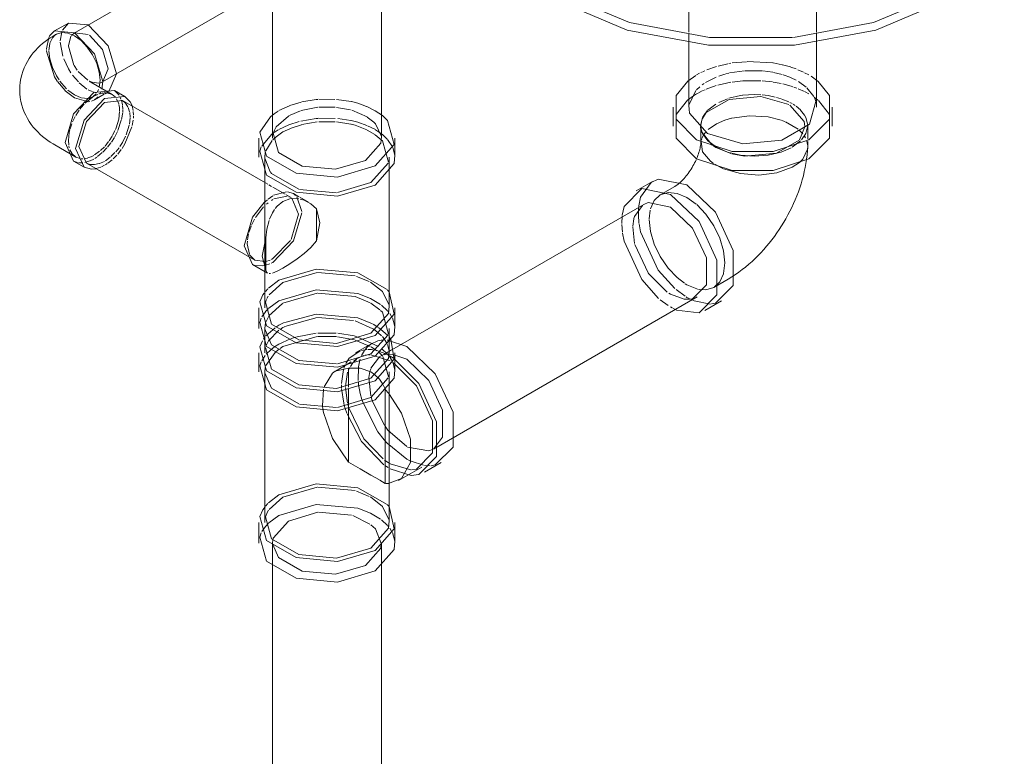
# Model space of a CAD drawing. Header units: inches. Extents: x -332 to 1204, y -60 to 270.
# Tile 79 of 91: x 634 to 651, y 155 to 168. Entities that reach past the tile are written whole.
import ezdxf

# ---------------------------------------------------------------- set-up
doc = ezdxf.new("R2010")
doc.units = ezdxf.units.IN
doc.header["$MEASUREMENT"] = 0
doc.layers.add('P-SANR-FIXT', color=6, linetype='Continuous', lineweight=9)

# ---------------------------------------------------------------- blocks, each defined once
blk = doc.blocks.new('SSG_Safety_Station_Shower_Eyewash_PLA_3_ - Default-3066068-WASTE AND VENT RISER DIAGRAM')
at = {"layer": 'P-SANR-FIXT', "color": 254}
for p, q in [((24.639, 165.639), (24.639, 186.328)), ((22.821, 186.201), (22.821, 165.639)), ((22.832, 169.314), (19.51, 167.396)), ((19.98, 166.581), (22.832, 168.227)), ((19.412, 167.564), (19.183, 167.432)), ((19.412, 167.564), (19.745, 167.531)), ((19.213, 167.379), (19.184, 167.363)), ((29.772, 167.253), (29.772, 167.163)), ((31.906, 167.163), (31.906, 167.261)), ((29.772, 167.163), (29.772, 166.156)), ((31.906, 166.156), (31.906, 167.163)), ((20.142, 166.37), (19.789, 166.575)), ((19.943, 166.609), (19.929, 166.493)), ((20.182, 166.438), (19.84, 166.404)), ((20.358, 166.336), (20.182, 166.438)), ((20.319, 166.268), (20.017, 166.238)), ((22.706, 164.891), (20.319, 166.268)), ((29.513, 166.156), (29.513, 165.838)), ((32.165, 165.838), (32.165, 166.156)), ((29.973, 165.853), (29.973, 165.625)), ((31.757, 165.625), (31.757, 165.853)), ((22.594, 165.639), (22.594, 165.321)), ((24.866, 165.321), (24.866, 165.639)), ((29.972, 165.549), (29.974, 165.561)), ((19.184, 165.528), (19.538, 165.323)), ((19.499, 165.256), (19.676, 165.154)), ((19.715, 165.221), (22.526, 163.599)), ((22.692, 165.321), (22.692, 162.804)), ((24.768, 162.804), (24.768, 165.321)), ((31.496, 165.153), (31.618, 165.236)), ((29.165, 164.917), (28.89, 164.758)), ((29.536, 164.831), (29.295, 164.692)), ((29.019, 164.533), (24.812, 162.103)), ((22.707, 163.435), (22.707, 163.973)), ((22.486, 163.531), (22.739, 163.385)), ((30.187, 163.146), (30.428, 163.286)), ((25.507, 160.444), (29.912, 162.987)), ((30.041, 162.763), (30.317, 162.922)), ((22.594, 162.804), (22.594, 162.46)), ((24.866, 162.46), (24.866, 162.804)), ((22.692, 162.46), (22.692, 162.052)), ((24.768, 162.052), (24.768, 162.46)), ((25.061, 162.157), (24.757, 162.262)), ((22.594, 162.052), (22.594, 161.734)), ((24.866, 161.734), (24.866, 162.052)), ((22.692, 161.734), (22.692, 159.217)), ((24.768, 159.217), (24.768, 161.734)), ((24.925, 159.921), (25.313, 160.145)), ((25.361, 160.061), (25.637, 160.22)), ((22.594, 159.217), (22.594, 158.873)), ((24.866, 158.873), (24.866, 159.217)), ((22.822, 158.873), (22.822, 144.488)), ((24.638, 144.488), (24.638, 158.873))]:
    blk.add_line(p, q, dxfattribs=at)
at = {"layer": 'P-SANR-FIXT', "color": 10}
for p, q in [((31.906, 167.41), (31.906, 168.398)), ((29.772, 167.952), (29.772, 167.41)), ((19.316, 167.447), (19.412, 167.564)), ((19.093, 167.339), (19.106, 167.359)), ((19.145, 167.316), (19.199, 167.37)), ((19.275, 167.266), (19.302, 167.412)), ((19.464, 167.357), (19.51, 167.396)), ((19.517, 167.4), (19.745, 167.372)), ((29.772, 167.388), (29.772, 167.253)), ((31.906, 167.261), (31.906, 167.396)), ((19.045, 167.134), (19.084, 167.32)), ((19.088, 167.102), (19.103, 167.222)), ((19.103, 167.225), (19.145, 167.316)), ((19.32, 167.011), (19.275, 167.244)), ((19.412, 167.18), (19.455, 167.344)), ((19.046, 167.102), (19.045, 167.124)), ((19.506, 166.858), (19.412, 167.175)), ((30.26, 166.843), (30.424, 166.883)), ((30.439, 166.886), (30.472, 166.892)), ((30.496, 166.896), (30.735, 166.918)), ((30.746, 166.919), (31.173, 166.897)), ((31.182, 166.896), (31.332, 166.866)), ((31.337, 166.865), (31.467, 166.829)), ((19.56, 166.775), (19.51, 166.852)), ((19.74, 166.607), (19.577, 166.754)), ((29.901, 166.697), (29.949, 166.724)), ((29.974, 166.736), (30.002, 166.749)), ((30.01, 166.753), (30.042, 166.767)), ((30.07, 166.779), (30.234, 166.836)), ((30.39, 166.715), (30.438, 166.726)), ((30.449, 166.729), (30.702, 166.767)), ((30.714, 166.767), (30.998, 166.765)), ((31.006, 166.764), (31.173, 166.741)), ((31.186, 166.738), (31.33, 166.703)), ((31.476, 166.826), (31.563, 166.796)), ((31.592, 166.784), (31.688, 166.743)), ((31.706, 166.734), (31.777, 166.697)), ((19.257, 166.612), (19.213, 166.681)), ((19.359, 166.434), (19.23, 166.589)), ((19.582, 166.579), (19.48, 166.694)), ((19.723, 166.46), (19.593, 166.567)), ((19.804, 166.576), (19.769, 166.591)), ((19.92, 166.56), (19.81, 166.574)), ((19.98, 166.581), (19.947, 166.566)), ((29.754, 166.594), (29.887, 166.689)), ((29.993, 166.531), (30.027, 166.555)), ((30.048, 166.569), (30.229, 166.661)), ((30.471, 166.574), (30.254, 166.525)), ((30.671, 166.598), (30.496, 166.578)), ((30.977, 166.6), (30.676, 166.598)), ((31.167, 166.58), (30.999, 166.598)), ((31.313, 166.553), (31.182, 166.578)), ((31.478, 166.509), (31.341, 166.547)), ((31.347, 166.697), (31.475, 166.651)), ((31.478, 166.649), (31.563, 166.608)), ((31.605, 166.585), (31.731, 166.494)), ((31.815, 166.673), (31.931, 166.588)), ((19.516, 166.313), (19.361, 166.432)), ((19.516, 166.362), (19.405, 166.443)), ((19.809, 166.418), (19.745, 166.445)), ((19.883, 166.395), (19.823, 166.413)), ((19.876, 166.382), (19.834, 166.342)), ((19.84, 166.341), (19.904, 166.372)), ((19.848, 166.28), (20.01, 166.373)), ((19.917, 166.454), (19.899, 166.416)), ((19.959, 166.418), (19.94, 166.377)), ((20.013, 166.389), (19.94, 166.386)), ((20.028, 166.383), (20.054, 166.399)), ((20.065, 166.405), (20.036, 166.394)), ((20.26, 166.356), (20.182, 166.438)), ((29.774, 166.189), (29.889, 166.436)), ((29.901, 166.379), (29.848, 166.347)), ((29.899, 166.447), (29.954, 166.499)), ((29.967, 166.415), (29.907, 166.383)), ((29.997, 166.429), (29.971, 166.417)), ((30.043, 166.45), (30.007, 166.434)), ((30.231, 166.519), (30.064, 166.46)), ((31.51, 166.499), (31.483, 166.508)), ((31.578, 166.474), (31.523, 166.494)), ((31.706, 166.418), (31.6, 166.465)), ((31.777, 166.379), (31.712, 166.415)), ((31.742, 166.483), (31.858, 166.338)), ((19.626, 166.315), (19.516, 166.362)), ((19.747, 166.249), (19.516, 166.313)), ((19.772, 166.252), (19.747, 166.249)), ((19.761, 166.296), (19.761, 166.297)), ((19.767, 166.301), (19.772, 166.305)), ((19.772, 166.305), (19.779, 166.309)), ((19.811, 166.328), (19.778, 166.315)), ((19.779, 166.309), (19.787, 166.314)), ((19.787, 166.314), (19.789, 166.316)), ((19.789, 166.316), (19.818, 166.332)), ((20.217, 166.297), (20.253, 166.213)), ((20.291, 166.293), (20.272, 166.336)), ((20.317, 166.195), (20.298, 166.275)), ((20.367, 166.226), (20.319, 166.268)), ((20.406, 166.164), (20.369, 166.224)), ((20.476, 166.183), (20.445, 166.249)), ((23.112, 166.185), (23.299, 166.244)), ((23.593, 166.289), (23.863, 166.287)), ((23.891, 166.285), (24.132, 166.251)), ((24.139, 166.25), (24.246, 166.223)), ((24.246, 166.223), (24.389, 166.171)), ((29.751, 166.276), (29.558, 166.036)), ((29.848, 166.347), (29.751, 166.276)), ((30.221, 166.21), (30.092, 166.11)), ((30.419, 166.299), (30.272, 166.238)), ((31.311, 166.299), (31.237, 166.321)), ((31.441, 166.246), (31.324, 166.294)), ((31.496, 166.217), (31.459, 166.237)), ((31.545, 166.186), (31.512, 166.208)), ((31.926, 166.277), (31.864, 166.324)), ((31.868, 166.317), (31.893, 166.252)), ((32.12, 166.036), (31.936, 166.268)), ((19.538, 166.021), (19.595, 166.11)), ((20.256, 166.203), (20.265, 166.152)), ((20.265, 166.148), (20.268, 166.094)), ((20.299, 165.954), (20.32, 166.068)), ((20.323, 166.126), (20.319, 166.188)), ((20.321, 166.078), (20.323, 166.114)), ((20.434, 166.08), (20.411, 166.154)), ((20.444, 165.992), (20.437, 166.068)), ((20.494, 166.103), (20.477, 166.178)), ((20.5, 166.024), (20.497, 166.086)), ((22.787, 165.999), (22.846, 166.046)), ((22.847, 166.047), (22.913, 166.093)), ((22.927, 166.102), (23.103, 166.182)), ((23.288, 166.097), (23.113, 166.024)), ((23.58, 166.156), (23.297, 166.1)), ((23.866, 166.158), (23.595, 166.158)), ((24.122, 166.112), (23.89, 166.155)), ((24.399, 165.994), (24.143, 166.106)), ((24.396, 166.168), (24.533, 166.099)), ((24.537, 166.097), (24.656, 166.016)), ((29.999, 165.968), (30.062, 166.067)), ((30.043, 166.053), (30.003, 165.986)), ((30.083, 166.101), (30.054, 166.068)), ((31.637, 166.111), (31.562, 166.174)), ((31.706, 166.024), (31.638, 166.11)), ((19.442, 165.796), (19.47, 165.88)), ((19.484, 165.913), (19.526, 166)), ((20.238, 165.767), (20.296, 165.94)), ((20.432, 165.876), (20.444, 165.978)), ((20.479, 165.851), (20.495, 165.941)), ((20.498, 165.972), (20.5, 166.008)), ((23.087, 166.01), (22.884, 165.83)), ((23.107, 166.021), (23.087, 166.01)), ((23.096, 165.864), (23.268, 165.92)), ((23.31, 165.867), (23.568, 165.913)), ((23.594, 165.915), (23.868, 165.913)), ((23.596, 165.972), (23.869, 165.971)), ((23.887, 165.911), (24.129, 165.874)), ((23.909, 165.968), (24.128, 165.935)), ((24.51, 165.908), (24.404, 165.991)), ((24.54, 165.877), (24.513, 165.906)), ((24.638, 165.668), (24.54, 165.877)), ((29.97, 165.859), (29.989, 165.941)), ((29.974, 165.876), (29.973, 165.853)), ((30.001, 165.982), (29.974, 165.876)), ((30.234, 165.882), (30.095, 165.785)), ((30.371, 165.941), (30.234, 165.882)), ((30.487, 165.976), (30.374, 165.942)), ((31.377, 165.917), (31.327, 165.936)), ((31.596, 165.791), (31.387, 165.913)), ((20.191, 165.768), (20.151, 165.687)), ((20.19, 165.665), (20.232, 165.751)), ((20.378, 165.693), (20.428, 165.857)), ((22.803, 165.7), (22.839, 165.727)), ((22.853, 165.776), (22.832, 165.721)), ((22.851, 165.736), (22.915, 165.777)), ((22.883, 165.829), (22.853, 165.776)), ((22.882, 165.662), (22.996, 165.745)), ((22.927, 165.784), (23.091, 165.863)), ((22.996, 165.745), (23.109, 165.798)), ((23.113, 165.8), (23.303, 165.865)), ((24.402, 165.775), (24.532, 165.699)), ((24.406, 165.847), (24.538, 165.782)), ((24.54, 165.78), (24.657, 165.7)), ((29.975, 165.769), (29.969, 165.836)), ((29.974, 165.83), (29.979, 165.791)), ((30.16, 165.525), (29.978, 165.759)), ((30.049, 165.736), (30.019, 165.694)), ((31.674, 165.713), (31.615, 165.774)), ((31.709, 165.827), (31.618, 165.612)), ((19.418, 165.529), (19.413, 165.6)), ((20.065, 165.487), (20.123, 165.56)), ((20.142, 165.672), (20.093, 165.595)), ((20.133, 165.574), (20.182, 165.65)), ((22.641, 165.507), (22.803, 165.7)), ((22.708, 165.427), (22.818, 165.602)), ((22.829, 165.613), (22.882, 165.662)), ((24.533, 165.698), (24.637, 165.612)), ((24.657, 165.7), (24.737, 165.624)), ((24.742, 165.618), (24.825, 165.494)), ((29.973, 165.625), (29.973, 165.539)), ((29.976, 165.582), (30.002, 165.414)), ((29.987, 165.627), (29.98, 165.6)), ((30.015, 165.688), (29.991, 165.638)), ((31.496, 165.489), (31.638, 165.595)), ((31.72, 165.643), (31.702, 165.674)), ((31.75, 165.566), (31.739, 165.601)), ((31.757, 165.514), (31.75, 165.562)), ((31.757, 165.501), (31.757, 165.587)), ((19.427, 165.481), (19.421, 165.51)), ((19.469, 165.388), (19.439, 165.445)), ((19.935, 165.42), (19.849, 165.359)), ((19.899, 165.332), (19.977, 165.398)), ((20.015, 165.497), (19.951, 165.434)), ((19.987, 165.407), (20.055, 165.476)), ((20.124, 165.334), (20.19, 165.398)), ((20.204, 165.413), (20.26, 165.481)), ((20.237, 165.375), (20.294, 165.449)), ((22.608, 165.423), (22.634, 165.493)), ((22.694, 165.323), (22.701, 165.399)), ((24.831, 165.482), (24.864, 165.356)), ((30.222, 165.482), (30.172, 165.516)), ((30.475, 165.382), (30.222, 165.482)), ((19.499, 165.256), (19.566, 165.232)), ((19.579, 165.23), (19.652, 165.23)), ((19.656, 165.295), (19.627, 165.296)), ((19.73, 165.306), (19.677, 165.297)), ((19.685, 165.236), (19.77, 165.26)), ((19.715, 165.221), (19.774, 165.2)), ((19.789, 165.327), (19.74, 165.309)), ((19.774, 165.262), (19.84, 165.29)), ((19.84, 165.353), (19.792, 165.329)), ((19.854, 165.299), (19.889, 165.325)), ((19.935, 165.218), (20.017, 165.251)), ((20.032, 165.262), (20.109, 165.322)), ((20.074, 165.225), (20.143, 165.28)), ((20.158, 165.293), (20.222, 165.358)), ((22.784, 165.075), (22.695, 165.304)), ((24.754, 165.222), (24.464, 164.897)), ((29.904, 165.305), (29.915, 165.33)), ((31.738, 165.289), (31.747, 165.359)), ((19.776, 165.2), (19.844, 165.198)), ((19.797, 165.122), (19.872, 165.13)), ((19.85, 165.199), (19.925, 165.215)), ((19.878, 165.131), (19.954, 165.156)), ((19.964, 165.16), (20.017, 165.188)), ((20.031, 165.196), (20.06, 165.215)), ((30.205, 165.205), (30.266, 165.17)), ((22.741, 164.87), (22.706, 164.891)), ((24.464, 164.897), (23.908, 164.73)), ((22.805, 164.833), (22.762, 164.858)), ((23.032, 164.702), (22.824, 164.822)), ((23.056, 164.741), (22.839, 164.685)), ((23.169, 164.713), (23.073, 164.741)), ((23.892, 164.729), (23.272, 164.783)), ((22.738, 164.612), (22.683, 164.564)), ((22.828, 164.679), (22.751, 164.623)), ((22.828, 164.616), (22.802, 164.6)), ((23.066, 164.669), (22.844, 164.624)), ((22.898, 164.503), (22.996, 164.582)), ((22.996, 164.582), (23.11, 164.626)), ((23.13, 164.646), (23.051, 164.691)), ((23.13, 164.646), (23.093, 164.662)), ((23.11, 164.626), (23.23, 164.631)), ((23.259, 164.662), (23.169, 164.713)), ((23.206, 164.684), (23.169, 164.713)), ((23.31, 164.415), (23.228, 164.659)), ((23.23, 164.631), (23.259, 164.627)), ((23.421, 164.568), (23.275, 164.652)), ((29.893, 164.538), (29.741, 164.648)), ((22.671, 164.49), (22.535, 164.313)), ((22.747, 164.56), (22.718, 164.535)), ((22.82, 164.395), (22.854, 164.449)), ((22.866, 164.466), (22.898, 164.503)), ((23.553, 164.461), (23.553, 163.923)), ((28.931, 164.457), (28.929, 164.367)), ((28.935, 164.508), (28.931, 164.457)), ((29.126, 164.439), (29.11, 164.291)), ((22.521, 164.289), (22.471, 164.188)), ((22.771, 164.285), (22.82, 164.395)), ((28.657, 164.34), (28.651, 164.212)), ((28.854, 164.291), (28.838, 164.171)), ((28.929, 164.361), (28.94, 164.22)), ((22.462, 164.167), (22.427, 164.062)), ((28.651, 164.2), (28.662, 164.071)), ((28.837, 164.16), (28.865, 163.881)), ((22.422, 164.042), (22.404, 163.94)), ((22.828, 163.629), (23.119, 163.929)), ((23.553, 163.923), (23.459, 163.816)), ((23.459, 163.816), (23.349, 163.715)), ((28.87, 163.864), (29.091, 163.39)), ((22.439, 163.692), (22.526, 163.599)), ((22.526, 163.599), (22.696, 163.577)), ((22.71, 163.58), (22.78, 163.604)), ((22.802, 163.615), (22.828, 163.629)), ((23.349, 163.715), (23.23, 163.622)), ((22.486, 163.531), (22.53, 163.512)), ((22.54, 163.51), (22.652, 163.507)), ((22.653, 163.507), (22.684, 163.513)), ((22.702, 163.518), (22.775, 163.542)), ((22.799, 163.552), (22.828, 163.565)), ((30.35, 163.379), (30.372, 163.555)), ((22.754, 163.134), (22.927, 163.268)), ((22.787, 163.378), (22.764, 163.378)), ((22.996, 163.228), (23.568, 163.396)), ((23.576, 163.397), (24.201, 163.338)), ((24.226, 163.331), (24.437, 163.243)), ((29.095, 163.385), (29.413, 163.067)), ((22.702, 163.077), (22.742, 163.122)), ((22.763, 163.023), (22.996, 163.228)), ((24.456, 163.233), (24.655, 163.076)), ((24.742, 163.102), (24.766, 163.072)), ((29.558, 163.112), (29.71, 162.999)), ((29.713, 163.208), (29.741, 163.191)), ((22.66, 163.02), (22.682, 163.052)), ((22.705, 162.898), (22.72, 162.943)), ((22.728, 162.961), (22.748, 162.999)), ((22.759, 162.799), (22.927, 162.923)), ((22.996, 162.884), (23.568, 163.052)), ((24.458, 162.963), (24.626, 162.863)), ((24.655, 163.076), (24.764, 162.859)), ((29.294, 162.94), (29.427, 162.843)), ((29.438, 163.05), (29.465, 163.032)), ((29.465, 163.032), (29.693, 162.951)), ((29.701, 162.95), (29.78, 162.948)), ((29.728, 162.987), (29.741, 162.979)), ((29.741, 162.979), (29.779, 162.96)), ((29.782, 162.958), (29.853, 162.927)), ((29.782, 162.948), (29.836, 162.957)), ((29.859, 162.924), (30.136, 162.869)), ((22.705, 162.742), (22.753, 162.794)), ((22.761, 162.671), (22.988, 162.878)), ((24.462, 162.882), (24.615, 162.773)), ((24.642, 162.85), (24.742, 162.757)), ((24.746, 162.752), (24.765, 162.729)), ((29.465, 162.82), (29.496, 162.803)), ((29.503, 162.799), (29.567, 162.769)), ((30.15, 162.87), (30.219, 162.882)), ((22.608, 162.562), (22.634, 162.632)), ((22.645, 162.653), (22.703, 162.739)), ((22.709, 162.567), (22.759, 162.668)), ((23.025, 162.492), (23.568, 162.644)), ((23.027, 162.563), (23.552, 162.699)), ((23.576, 162.644), (24.172, 162.594)), ((24.778, 162.713), (24.815, 162.652)), ((24.822, 162.639), (24.864, 162.495)), ((22.694, 162.462), (22.705, 162.554)), ((22.712, 162.337), (22.863, 162.472)), ((22.752, 162.252), (22.926, 162.43)), ((22.877, 162.481), (22.927, 162.515)), ((22.927, 162.515), (23.015, 162.558)), ((22.948, 162.446), (22.996, 162.475)), ((22.996, 162.475), (23.02, 162.489)), ((24.201, 162.586), (24.496, 162.456)), ((24.499, 162.531), (24.577, 162.485)), ((24.5, 162.454), (24.529, 162.434)), ((24.535, 162.43), (24.642, 162.338)), ((24.593, 162.475), (24.741, 162.35)), ((22.67, 162.283), (22.688, 162.308)), ((22.927, 162.197), (23.119, 162.286)), ((22.996, 162.157), (23.565, 162.325)), ((23.131, 162.291), (23.232, 162.323)), ((23.234, 162.323), (23.552, 162.381)), ((23.575, 162.326), (23.889, 162.324)), ((23.576, 162.383), (23.883, 162.383)), ((23.907, 162.322), (24.189, 162.271)), ((23.912, 162.381), (24.182, 162.335)), ((24.184, 162.335), (24.246, 162.318)), ((24.201, 162.268), (24.453, 162.161)), ((24.248, 162.317), (24.593, 162.16)), ((24.752, 162.356), (24.464, 162.036)), ((24.635, 162.264), (24.582, 162.254)), ((24.665, 162.267), (24.635, 162.264)), ((24.655, 162.324), (24.691, 162.278)), ((24.691, 162.278), (24.729, 162.214)), ((24.756, 162.263), (24.734, 162.265)), ((24.766, 162.319), (24.795, 162.276)), ((22.71, 162.164), (22.752, 162.252)), ((22.717, 162.03), (22.797, 162.107)), ((22.797, 162.107), (22.856, 162.153)), ((22.856, 162.153), (22.927, 162.197)), ((22.863, 162.058), (22.923, 162.107)), ((22.949, 162.126), (22.996, 162.157)), ((24.469, 162.205), (24.209, 162.056)), ((24.397, 162.109), (24.307, 162.095)), ((24.403, 162.146), (24.364, 162.1)), ((24.463, 162.197), (24.404, 162.146)), ((24.472, 162.107), (24.41, 162.109)), ((24.582, 162.254), (24.463, 162.197)), ((24.468, 162.152), (24.543, 162.104)), ((24.52, 162.1), (24.472, 162.107)), ((24.543, 162.104), (24.563, 162.089)), ((24.654, 162.115), (24.737, 162.037)), ((24.739, 162.194), (24.767, 162.083)), ((24.81, 162.102), (24.755, 162.071)), ((22.641, 161.92), (22.698, 162.007)), ((22.708, 161.84), (22.863, 162.058)), ((24.464, 162.036), (23.908, 161.869)), ((24.094, 161.954), (24.043, 161.873)), ((24.284, 162.089), (24.097, 161.958)), ((24.258, 161.971), (24.179, 161.925)), ((24.223, 161.944), (24.192, 161.917)), ((24.279, 161.93), (24.257, 161.818)), ((24.301, 161.991), (24.261, 161.971)), ((24.284, 161.948), (24.279, 161.93)), ((24.356, 162.09), (24.308, 162.009)), ((24.347, 162.008), (24.32, 161.999)), ((24.409, 162.018), (24.368, 162.012)), ((24.448, 162.02), (24.424, 162.019)), ((24.785, 161.919), (24.463, 162.019)), ((24.608, 161.986), (24.463, 161.795)), ((24.739, 162.024), (24.561, 162.092)), ((24.602, 162.058), (24.655, 162.006)), ((24.729, 162.056), (24.615, 161.99)), ((24.664, 162.013), (24.615, 161.99)), ((24.665, 161.994), (24.759, 161.653)), ((24.735, 162.029), (24.69, 162.021)), ((24.752, 162.069), (24.729, 162.056)), ((24.742, 162.031), (24.764, 162.004)), ((24.778, 162.032), (24.749, 162.03)), ((24.785, 161.999), (24.753, 162.016)), ((24.767, 162.001), (24.825, 161.907)), ((24.831, 162.028), (24.78, 162.032)), ((24.839, 161.965), (24.785, 161.999)), ((25.061, 161.946), (24.831, 162.028)), ((22.608, 161.836), (22.634, 161.906)), ((22.694, 161.736), (22.701, 161.811)), ((23.892, 161.868), (23.268, 161.923)), ((24.087, 161.796), (23.869, 161.747)), ((24.06, 161.857), (23.87, 161.747)), ((24.004, 161.776), (23.971, 161.539)), ((24.032, 161.849), (24.011, 161.796)), ((24.137, 161.902), (24.06, 161.857)), ((24.11, 161.81), (24.086, 161.759)), ((24.092, 161.518), (24.092, 161.796)), ((24.092, 161.796), (24.287, 161.796)), ((24.162, 161.885), (24.121, 161.828)), ((24.192, 161.917), (24.168, 161.892)), ((24.257, 161.818), (24.253, 161.591)), ((24.287, 161.796), (24.464, 161.734)), ((24.461, 161.789), (24.448, 161.744)), ((24.831, 161.895), (24.864, 161.769)), ((24.862, 161.867), (24.836, 161.885)), ((24.075, 161.729), (24.043, 161.537)), ((24.448, 161.744), (24.432, 161.644)), ((24.432, 161.644), (24.461, 161.338)), ((24.464, 161.734), (24.522, 161.694)), ((24.754, 161.635), (24.464, 161.31)), ((23.671, 161.449), (23.656, 161.17)), ((23.971, 161.517), (23.973, 161.467)), ((24.043, 161.535), (24.042, 161.491)), ((24.042, 161.472), (24.074, 161.212)), ((24.092, 161.478), (24.092, 161.516)), ((24.092, 161.2), (24.092, 161.458)), ((24.254, 161.57), (24.259, 161.526)), ((24.259, 161.526), (24.286, 161.374)), ((24.667, 161.521), (24.695, 161.464)), ((24.703, 161.443), (24.703, 159.873)), ((24.763, 161.374), (24.703, 161.443)), ((24.464, 161.31), (23.908, 161.143)), ((24.286, 161.374), (24.315, 161.273)), ((24.315, 161.273), (24.333, 161.219)), ((24.466, 161.317), (24.483, 161.258)), ((23.892, 161.142), (23.272, 161.196)), ((23.656, 161.17), (23.663, 161.112)), ((23.663, 161.112), (23.671, 161.059)), ((24.02, 161.18), (24.035, 161.126)), ((24.035, 161.126), (24.062, 161.043)), ((24.077, 161.197), (24.085, 161.168)), ((24.091, 161.145), (24.347, 160.615)), ((24.092, 161.14), (24.092, 161.193)), ((24.092, 160.225), (24.092, 161.14)), ((24.483, 161.258), (24.69, 160.842)), ((24.701, 160.826), (24.749, 160.764)), ((24.749, 160.764), (25.061, 160.489)), ((24.347, 160.615), (24.668, 160.28)), ((24.686, 160.6), (24.734, 160.546)), ((24.734, 160.546), (25.061, 160.277)), ((24.69, 160.263), (24.75, 160.22)), ((24.698, 160.174), (24.753, 160.137)), ((24.75, 160.22), (24.778, 160.202)), ((24.785, 160.197), (25.13, 160.097)), ((25.061, 160.277), (25.125, 160.245)), ((25.134, 160.241), (25.341, 160.175)), ((25.357, 160.173), (25.456, 160.167)), ((25.47, 160.168), (25.539, 160.18)), ((24.606, 159.93), (24.464, 160.012)), ((24.785, 160.118), (25.138, 160.007)), ((25.142, 160.097), (25.224, 160.109)), ((22.996, 159.641), (23.568, 159.809)), ((23.576, 159.81), (24.201, 159.751)), ((24.703, 159.873), (24.611, 159.927)), ((24.71, 159.872), (24.76, 159.873)), ((22.754, 159.547), (22.927, 159.681)), ((22.763, 159.436), (22.996, 159.641)), ((24.226, 159.744), (24.437, 159.656)), ((22.659, 159.433), (22.696, 159.483)), ((22.702, 159.49), (22.742, 159.535)), ((24.742, 159.515), (24.766, 159.485)), ((22.705, 159.311), (22.726, 159.369)), ((22.728, 159.374), (22.756, 159.425)), ((22.927, 159.336), (22.759, 159.212)), ((23.088, 159.244), (23.575, 159.389)), ((23.588, 159.391), (24.142, 159.34)), ((24.162, 159.334), (24.448, 159.192)), ((24.626, 159.276), (24.458, 159.376)), ((22.703, 159.152), (22.645, 159.066)), ((22.753, 159.207), (22.705, 159.155)), ((22.833, 158.955), (23.088, 159.244)), ((24.742, 159.17), (24.642, 159.263)), ((24.765, 159.142), (24.746, 159.165)), ((22.634, 159.045), (22.608, 158.975)), ((24.815, 159.065), (24.778, 159.125)), ((24.864, 158.908), (24.822, 159.052)), ((22.823, 158.875), (22.827, 158.927)), ((22.828, 158.931), (22.833, 158.955))]:
    blk.add_line(p, q, dxfattribs=at)
at = {"layer": 'P-SANR-FIXT', "color": 254}
for points in [[(35.039, 168.782, 0), (34.894, 168.601, 0), (34.053, 167.932, 0), (32.895, 167.447, 0), (31.534, 167.191, 0), (30.103, 167.191, 0), (28.742, 167.447, 0), (27.584, 167.932, 0)], [(19.745, 167.531, 0), (20.077, 167.18, 0), (20.215, 166.717, 0), (20.09, 166.42, 0)], [(18.6, 166.445, 0), (18.602, 166.509, 0), (18.608, 166.573, 0), (18.619, 166.635, 0), (18.634, 166.697, 0), (18.653, 166.756, 0), (18.675, 166.813, 0), (18.701, 166.869, 0), (18.729, 166.921, 0), (18.76, 166.971, 0), (18.793, 167.019, 0), (18.827, 167.064, 0), (18.864, 167.107, 0), (18.902, 167.148, 0), (18.942, 167.186, 0), (18.983, 167.222, 0), (19.025, 167.255, 0), (19.067, 167.287, 0), (19.111, 167.317, 0), (19.156, 167.346, 0), (19.184, 167.363, 0)], [(19.106, 167.359, 0), (19.183, 167.432, 0), (19.516, 167.399, 0)], [(19.213, 167.379, 0), (19.302, 167.407, 0), (19.405, 167.396, 0), (19.516, 167.349, 0)], [(19.516, 167.399, 0), (19.848, 167.048, 0), (19.986, 166.584, 0), (19.971, 166.457, 0)], [(19.516, 167.349, 0), (19.626, 167.269, 0), (19.729, 167.16, 0), (19.818, 167.03, 0), (19.886, 166.889, 0), (19.928, 166.745, 0), (19.943, 166.609, 0)], [(19.761, 166.594, 0), (19.761, 166.593, 0), (19.764, 166.592, 0), (19.767, 166.589, 0), (19.772, 166.585, 0), (19.779, 166.581, 0), (19.787, 166.576, 0), (19.789, 166.575, 0)], [(29.901, 165.614, 0), (29.558, 165.958, 0), (29.558, 166.354, 0), (29.754, 166.594, 0)], [(31.931, 166.588, 0), (32.12, 166.354, 0), (32.12, 165.958, 0), (31.777, 165.614, 0), (31.182, 165.416, 0), (30.496, 165.416, 0), (29.901, 165.614, 0)], [(18.6, 166.445, 0), (18.602, 166.381, 0), (18.608, 166.317, 0), (18.619, 166.255, 0), (18.634, 166.194, 0), (18.653, 166.134, 0), (18.675, 166.077, 0), (18.701, 166.022, 0), (18.729, 165.969, 0), (18.76, 165.919, 0), (18.793, 165.871, 0), (18.827, 165.826, 0), (18.864, 165.783, 0), (18.902, 165.743, 0), (18.942, 165.704, 0), (18.983, 165.669, 0), (19.025, 165.635, 0), (19.067, 165.603, 0), (19.111, 165.573, 0), (19.156, 165.545, 0), (19.184, 165.528, 0)], [(19.84, 166.404, 0), (19.499, 166.044, 0), (19.358, 165.568, 0), (19.499, 165.256, 0)], [(20.017, 166.302, 0), (19.676, 165.942, 0), (19.534, 165.466, 0), (19.676, 165.154, 0), (19.797, 165.122, 0)], [(20.017, 166.238, 0), (19.715, 165.919, 0), (19.59, 165.498, 0), (19.715, 165.221, 0)], [(19.761, 166.297, 0), (19.764, 166.299, 0), (19.767, 166.301, 0)], [(20.445, 166.249, 0), (20.358, 166.336, 0), (20.017, 166.302, 0)], [(31.893, 166.252, 0), (31.789, 165.876, 0), (31.323, 165.607, 0), (30.672, 165.548, 0), (30.085, 165.72, 0)], [(30.085, 165.72, 0), (29.786, 166.06, 0), (29.774, 166.189, 0)], [(24.533, 165.175, 0), (23.908, 164.991, 0), (23.215, 165.054, 0), (22.718, 165.341, 0), (22.608, 165.741, 0), (22.787, 165.999, 0)], [(24.656, 166.016, 0), (24.742, 165.936, 0), (24.852, 165.536, 0), (24.533, 165.175, 0)], [(29.558, 166.036, 0), (29.558, 165.64, 0), (29.901, 165.297, 0)], [(29.901, 165.297, 0), (30.496, 165.098, 0), (31.182, 165.098, 0), (31.777, 165.297, 0), (32.12, 165.64, 0), (32.12, 166.036, 0)], [(22.832, 165.721, 0), (22.92, 165.4, 0), (23.317, 165.171, 0), (23.872, 165.12, 0), (24.373, 165.268, 0)], [(24.373, 165.268, 0), (24.628, 165.557, 0), (24.638, 165.668, 0)], [(24.533, 164.857, 0), (23.908, 164.673, 0), (23.215, 164.737, 0), (22.718, 165.023, 0), (22.608, 165.423, 0)], [(24.864, 165.356, 0), (24.852, 165.218, 0), (24.533, 164.857, 0)], [(29.536, 164.831, 0), (29.545, 164.837, 0), (29.556, 164.844, 0), (29.568, 164.852, 0), (29.581, 164.862, 0), (29.595, 164.873, 0), (29.61, 164.886, 0), (29.626, 164.899, 0), (29.642, 164.915, 0), (29.659, 164.931, 0), (29.676, 164.949, 0), (29.693, 164.967, 0), (29.71, 164.987, 0), (29.727, 165.008, 0), (29.745, 165.03, 0), (29.761, 165.052, 0), (29.778, 165.075, 0), (29.794, 165.099, 0), (29.81, 165.124, 0), (29.826, 165.149, 0), (29.84, 165.175, 0), (29.855, 165.2, 0), (29.868, 165.226, 0), (29.881, 165.252, 0), (29.893, 165.279, 0)], [(30.428, 163.286, 0), (30.489, 163.322, 0), (30.549, 163.361, 0), (30.607, 163.402, 0), (30.664, 163.444, 0), (30.72, 163.487, 0), (30.774, 163.533, 0), (30.827, 163.579, 0), (30.878, 163.627, 0), (30.928, 163.677, 0), (30.977, 163.727, 0), (31.025, 163.779, 0), (31.071, 163.833, 0), (31.116, 163.887, 0), (31.159, 163.942, 0), (31.202, 163.999, 0), (31.243, 164.056, 0), (31.282, 164.115, 0), (31.321, 164.174, 0), (31.358, 164.234, 0), (31.393, 164.295, 0), (31.427, 164.357, 0), (31.46, 164.42, 0), (31.491, 164.483, 0), (31.521, 164.548, 0), (31.549, 164.612, 0), (31.576, 164.678, 0), (31.601, 164.744, 0), (31.624, 164.81, 0), (31.646, 164.877, 0), (31.666, 164.945, 0), (31.684, 165.013, 0), (31.7, 165.081, 0), (31.715, 165.15, 0), (31.727, 165.219, 0), (31.737, 165.283, 0)], [(30.274, 165.165, 0), (30.353, 165.129, 0), (30.634, 165.048, 0), (30.942, 165.024, 0), (31.241, 165.06, 0), (31.496, 165.153, 0)], [(29.741, 164.86, 0), (29.262, 164.956, 0), (29.143, 164.899, 0)], [(29.465, 164.701, 0), (28.987, 164.797, 0), (28.691, 164.498, 0), (28.658, 164.351, 0)], [(30.219, 162.882, 0), (30.515, 163.181, 0), (30.515, 163.763, 0), (30.219, 164.404, 0), (29.741, 164.86, 0)], [(22.683, 164.564, 0), (22.486, 164.319, 0), (22.345, 163.843, 0), (22.486, 163.531, 0)], [(29.465, 164.489, 0), (29.095, 164.564, 0), (29.022, 164.532, 0)], [(29.567, 162.769, 0), (29.944, 162.723, 0), (30.24, 163.022, 0), (30.24, 163.604, 0), (29.944, 164.245, 0), (29.465, 164.701, 0)], [(29.836, 162.957, 0), (30.065, 163.189, 0), (30.065, 163.639, 0), (29.836, 164.135, 0), (29.465, 164.489, 0)], [(22.707, 163.435, 0), (22.647, 163.667, 0), (22.707, 163.973, 0)], [(24.533, 162.341, 0), (23.908, 162.157, 0), (23.215, 162.22, 0), (22.718, 162.507, 0), (22.608, 162.907, 0), (22.66, 163.02, 0)], [(24.766, 163.072, 0), (24.852, 162.702, 0), (24.533, 162.341, 0)], [(24.464, 162.38, 0), (23.892, 162.212, 0), (23.259, 162.27, 0), (22.805, 162.532, 0), (22.705, 162.898, 0)], [(24.767, 162.836, 0), (24.755, 162.71, 0), (24.464, 162.38, 0)], [(24.533, 161.996, 0), (23.908, 161.812, 0), (23.215, 161.876, 0), (22.718, 162.162, 0), (22.608, 162.562, 0)], [(24.864, 162.495, 0), (24.852, 162.357, 0), (24.533, 161.996, 0)], [(24.795, 162.276, 0), (24.852, 161.949, 0), (24.533, 161.588, 0)], [(24.533, 161.588, 0), (23.908, 161.404, 0), (23.215, 161.467, 0), (22.718, 161.754, 0), (22.608, 162.154, 0), (22.652, 162.255, 0)], [(24.464, 161.628, 0), (23.892, 161.459, 0), (23.259, 161.517, 0), (22.805, 161.779, 0), (22.705, 162.145, 0)], [(25.539, 160.18, 0), (25.835, 160.479, 0), (25.835, 161.06, 0), (25.539, 161.702, 0), (25.061, 162.157, 0)], [(24.767, 162.083, 0), (24.755, 161.958, 0), (24.464, 161.628, 0)], [(25.138, 160.007, 0), (25.264, 160.021, 0), (25.56, 160.32, 0), (25.56, 160.902, 0), (25.264, 161.543, 0), (24.848, 161.96, 0)], [(24.533, 161.27, 0), (23.908, 161.086, 0), (23.215, 161.149, 0), (22.718, 161.436, 0), (22.608, 161.836, 0)], [(24.864, 161.769, 0), (24.852, 161.631, 0), (24.533, 161.27, 0)], [(25.224, 160.109, 0), (25.494, 160.383, 0), (25.494, 160.915, 0), (25.224, 161.502, 0), (24.862, 161.867, 0)], [(24.76, 159.873, 0), (24.974, 159.956, 0), (25.124, 160.22, 0), (25.124, 160.611, 0), (24.974, 161.047, 0), (24.763, 161.374, 0)], [(24.766, 159.485, 0), (24.852, 159.114, 0), (24.533, 158.753, 0)], [(24.533, 158.753, 0), (23.908, 158.57, 0), (23.215, 158.633, 0), (22.718, 158.919, 0), (22.608, 159.32, 0), (22.659, 159.433, 0)], [(24.464, 158.793, 0), (23.892, 158.625, 0), (23.259, 158.683, 0), (22.805, 158.945, 0), (22.705, 159.311, 0)], [(24.767, 159.249, 0), (24.755, 159.123, 0), (24.464, 158.793, 0)], [(22.608, 158.975, 0), (22.718, 158.575, 0), (23.215, 158.289, 0), (23.908, 158.225, 0), (24.533, 158.409, 0)], [(24.533, 158.409, 0), (24.852, 158.77, 0), (24.864, 158.908, 0)]]:
    blk.add_polyline3d(points, dxfattribs=at)
at = {"layer": 'P-SANR-FIXT', "color": 10}
for points in [[(34.817, 168.707, 0), (33.992, 168.051, 0), (32.856, 167.574, 0), (31.521, 167.324, 0)], [(31.503, 167.322, 0), (30.116, 167.324, 0), (28.781, 167.574, 0), (27.645, 168.051, 0)], [(19.766, 167.359, 0), (19.98, 167.124, 0), (20.078, 166.796, 0), (19.988, 166.585, 0)], [(19.226, 166.595, 0), (19.183, 166.664, 0), (19.046, 167.093, 0)], [(19.213, 166.681, 0), (19.145, 166.823, 0), (19.103, 166.966, 0), (19.088, 167.093, 0)], [(19.455, 166.729, 0), (19.412, 166.796, 0), (19.336, 166.965, 0)], [(30.273, 166.678, 0), (30.355, 166.705, 0), (30.377, 166.711, 0)], [(19.38, 166.465, 0), (19.302, 166.552, 0), (19.269, 166.594, 0)], [(19.922, 166.379, 0), (19.951, 166.388, 0), (19.986, 166.395, 0)], [(20.006, 166.398, 0), (20.054, 166.398, 0), (20.142, 166.37, 0), (20.199, 166.323, 0)], [(19.605, 166.123, 0), (19.627, 166.151, 0), (19.677, 166.209, 0)], [(19.757, 166.309, 0), (19.729, 166.305, 0), (19.636, 166.313, 0)], [(19.691, 166.224, 0), (19.73, 166.26, 0), (19.84, 166.341, 0)], [(19.909, 166.331, 0), (19.848, 166.28, 0), (19.799, 166.259, 0)], [(23.309, 166.246, 0), (23.552, 166.286, 0), (23.578, 166.288, 0)], [(30.062, 166.067, 0), (30.443, 166.287, 0), (30.975, 166.335, 0), (31.444, 166.2, 0)], [(30.67, 166.356, 0), (30.634, 166.35, 0), (30.442, 166.306, 0)], [(30.976, 166.364, 0), (30.865, 166.368, 0), (30.671, 166.356, 0)], [(31.212, 166.327, 0), (31.096, 166.35, 0), (30.999, 166.362, 0)], [(20.268, 166.084, 0), (20.253, 165.958, 0), (20.21, 165.814, 0), (20.197, 165.782, 0)], [(31.456, 166.194, 0), (31.7, 165.917, 0), (31.709, 165.84, 0)], [(23.295, 165.926, 0), (23.552, 165.968, 0), (23.584, 165.971, 0)], [(24.133, 165.934, 0), (24.246, 165.905, 0), (24.397, 165.852, 0)], [(31.312, 165.941, 0), (31.096, 165.995, 0), (30.787, 166.015, 0), (30.488, 165.976, 0)], [(31.757, 165.857, 0), (31.727, 165.986, 0), (31.706, 166.024, 0)], [(19.413, 165.6, 0), (19.427, 165.736, 0), (19.439, 165.785, 0)], [(20.309, 165.469, 0), (20.358, 165.548, 0), (20.474, 165.831, 0)], [(24.134, 165.873, 0), (24.201, 165.855, 0), (24.398, 165.777, 0)], [(29.979, 165.791, 0), (30.003, 165.72, 0), (30.092, 165.595, 0), (30.234, 165.489, 0), (30.419, 165.407, 0), (30.634, 165.355, 0), (30.865, 165.338, 0), (31.096, 165.355, 0), (31.311, 165.407, 0), (31.481, 165.48, 0)], [(31.653, 165.611, 0), (31.727, 165.72, 0), (31.757, 165.853, 0)], [(20.084, 165.582, 0), (20.054, 165.543, 0), (20.025, 165.508, 0)], [(20.273, 165.499, 0), (20.319, 165.57, 0), (20.369, 165.672, 0)], [(24.637, 165.612, 0), (24.655, 165.593, 0), (24.759, 165.24, 0)], [(29.915, 165.33, 0), (29.925, 165.356, 0), (29.933, 165.381, 0), (29.941, 165.405, 0), (29.948, 165.429, 0), (29.954, 165.452, 0), (29.96, 165.474, 0), (29.964, 165.494, 0), (29.968, 165.514, 0), (29.97, 165.532, 0), (29.972, 165.549, 0)], [(31.616, 165.609, 0), (31.235, 165.389, 0), (30.703, 165.341, 0), (30.489, 165.378, 0)], [(19.607, 165.299, 0), (19.538, 165.323, 0), (19.47, 165.386, 0)], [(30.003, 165.412, 0), (30.134, 165.255, 0), (30.185, 165.218, 0)], [(31.618, 165.236, 0), (31.673, 165.291, 0), (31.754, 165.457, 0), (31.757, 165.501, 0)], [(31.747, 165.359, 0), (31.753, 165.43, 0), (31.757, 165.487, 0)], [(23.259, 164.787, 0), (22.805, 165.049, 0), (22.785, 165.073, 0)], [(29.143, 164.899, 0), (28.966, 164.657, 0), (28.935, 164.508, 0)], [(29.741, 164.648, 0), (29.577, 164.717, 0), (29.425, 164.732, 0), (29.295, 164.692, 0), (29.194, 164.599, 0), (29.131, 164.459, 0)], [(23.13, 163.948, 0), (23.255, 164.369, 0), (23.146, 164.636, 0)], [(23.28, 164.623, 0), (23.349, 164.602, 0), (23.459, 164.544, 0), (23.553, 164.461, 0)], [(23.553, 164.461, 0), (23.613, 164.224, 0), (23.553, 163.923, 0)], [(28.997, 164.516, 0), (28.865, 164.332, 0), (28.856, 164.298, 0)], [(30.372, 163.555, 0), (30.35, 163.756, 0), (30.287, 163.968, 0), (30.187, 164.177, 0), (30.056, 164.368, 0), (29.904, 164.529, 0)], [(22.707, 163.973, 0), (22.728, 164.122, 0), (22.764, 164.265, 0)], [(22.828, 163.565, 0), (23.169, 163.925, 0), (23.31, 164.393, 0)], [(29.11, 164.283, 0), (29.131, 164.082, 0), (29.194, 163.87, 0), (29.295, 163.662, 0), (29.425, 163.47, 0), (29.577, 163.31, 0), (29.698, 163.217, 0)], [(28.941, 164.209, 0), (28.966, 164.076, 0), (29.262, 163.435, 0), (29.541, 163.127, 0)], [(22.402, 163.921, 0), (22.4, 163.875, 0), (22.434, 163.703, 0)], [(28.664, 164.055, 0), (28.691, 163.917, 0), (28.987, 163.276, 0), (29.266, 162.963, 0)], [(23.23, 163.622, 0), (23.11, 163.538, 0), (22.996, 163.468, 0)], [(22.739, 163.385, 0), (22.728, 163.394, 0), (22.707, 163.435, 0)], [(22.996, 163.468, 0), (22.898, 163.416, 0), (22.82, 163.385, 0)], [(22.927, 163.268, 0), (23.552, 163.452, 0), (24.246, 163.388, 0), (24.735, 163.109, 0)], [(30.203, 163.157, 0), (30.287, 163.239, 0), (30.349, 163.375, 0)], [(22.927, 162.923, 0), (23.552, 163.107, 0), (24.246, 163.044, 0), (24.455, 162.964, 0)], [(29.741, 163.191, 0), (29.904, 163.121, 0), (29.933, 163.114, 0)], [(29.943, 163.112, 0), (30.056, 163.106, 0), (30.187, 163.146, 0)], [(23.575, 163.052, 0), (24.201, 162.994, 0), (24.453, 162.887, 0)], [(24.625, 162.763, 0), (24.655, 162.732, 0), (24.755, 162.366, 0)], [(23.552, 162.699, 0), (24.246, 162.636, 0), (24.488, 162.537, 0)], [(23.259, 161.926, 0), (22.805, 162.188, 0), (22.694, 162.452, 0)], [(25.507, 160.444, 0), (25.661, 160.646, 0), (25.661, 161.096, 0), (25.431, 161.592, 0), (25.061, 161.946, 0)], [(23.259, 161.2, 0), (22.805, 161.462, 0), (22.695, 161.717, 0)], [(23.869, 161.747, 0), (23.821, 161.713, 0), (23.681, 161.486, 0)], [(24.532, 161.686, 0), (24.606, 161.612, 0), (24.661, 161.532, 0)], [(23.973, 161.455, 0), (24.011, 161.215, 0), (24.02, 161.18, 0)], [(24.333, 161.219, 0), (24.582, 160.733, 0), (24.686, 160.6, 0)], [(23.671, 161.059, 0), (23.821, 160.622, 0), (24.092, 160.225, 0)], [(24.065, 161.034, 0), (24.307, 160.574, 0), (24.682, 160.185, 0)], [(25.077, 160.479, 0), (25.431, 160.414, 0), (25.495, 160.438, 0)], [(24.464, 160.012, 0), (24.287, 160.114, 0), (24.092, 160.225, 0)], [(22.927, 159.681, 0), (23.552, 159.865, 0), (24.246, 159.801, 0), (24.735, 159.522, 0)], [(24.456, 159.646, 0), (24.655, 159.489, 0), (24.764, 159.271, 0)], [(24.455, 159.377, 0), (24.246, 159.457, 0), (23.552, 159.52, 0), (22.927, 159.336, 0)], [(24.462, 159.181, 0), (24.539, 159.111, 0), (24.637, 158.871, 0)], [(24.372, 158.502, 0), (23.872, 158.355, 0), (23.318, 158.405, 0), (22.921, 158.635, 0), (22.825, 158.853, 0)], [(24.637, 158.871, 0), (24.627, 158.791, 0), (24.372, 158.502, 0)]]:
    blk.add_polyline3d(points, dxfattribs=at)

msp = doc.modelspace()

# ---------------------------------------------------------------- block references
at = {"layer": 'P-SANR-FIXT', "color": 10}
msp.add_blockref('SSG_Safety_Station_Shower_Eyewash_PLA_3_ - Default-3066068-WASTE AND VENT RISER DIAGRAM', (615.8, 0), dxfattribs=at)

doc.saveas('drawing.dxf')
